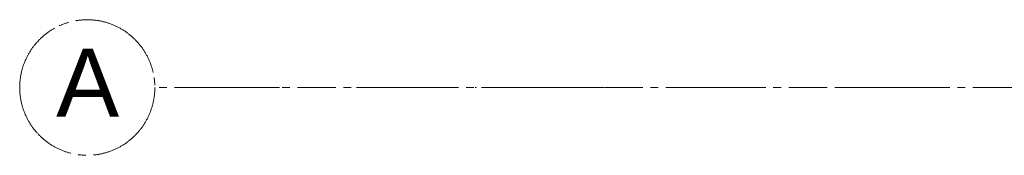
# Model space of a CAD drawing. Header units: millimetres. Extents: x -469965 to -394737, y -22321 to 14469.
# Tile 34 of 256: x -441506 to -437434, y -18882 to -18323. Entities that reach past the tile are written whole.
import ezdxf

# ---------------------------------------------------------------- set-up
doc = ezdxf.new("R2010")
doc.units = ezdxf.units.MM
doc.header["$MEASUREMENT"] = 0
doc.linetypes.add('CENTER', pattern=[254, 158.75, -31.75, 31.75, -31.75])
doc.linetypes.add('Dot & Dashed', pattern=[670.277762, 352.777767, -176.388884, 0, -141.111112])
doc.layers.add('A-06-TELJED_Pen_No__253', color=7, linetype='Continuous', lineweight=13)
doc.styles.add('GENERATED_STYLE_2', font='arial.ttf')

msp = doc.modelspace()

# ---------------------------------------------------------------- linework, layer by layer
at = {"layer": 'A-06-TELJED_Pen_No__253', "color": 7, "linetype": 'Dot & Dashed', "lineweight": 13}
msp.add_line((-397527.1, -18602.5), (-440947.5, -18602.5), dxfattribs=at)
at = {"layer": 'A-06-TELJED_Pen_No__253', "color": 7, "linetype": 'CENTER', "lineweight": 13}
msp.add_line((-397527.1, -18602.5), (-440947.5, -18602.5), dxfattribs=at)
at = {"layer": 'A-06-TELJED_Pen_No__253', "color": 7, "linetype": 'Dot & Dashed', "lineweight": 13}
msp.add_circle((-441226.8, -18602.5), 279.4, dxfattribs=at)
at = {"layer": 'A-06-TELJED_Pen_No__253', "color": 7, "linetype": 'CENTER', "lineweight": 13}
msp.add_circle((-441226.8, -18602.5), 279.4, dxfattribs=at)

# ---------------------------------------------------------------- texts
at = {"layer": 'A-06-TELJED_Pen_No__253', "color": 7, "linetype": 'Continuous', "lineweight": 13, "insert": (-441094.7, -18583), "char_height": 280, "attachment_point": 6, "style": 'GENERATED_STYLE_2'}
msp.add_mtext('\\A1;{\\pqr;\\fArial Baltic|b0|i0|c186|p34;A}', dxfattribs=at)
msp.add_mtext('\\A1;{\\pqr;\\fArial Baltic|b0|i0|c186|p34;A}', dxfattribs=at)

doc.saveas('drawing.dxf')
